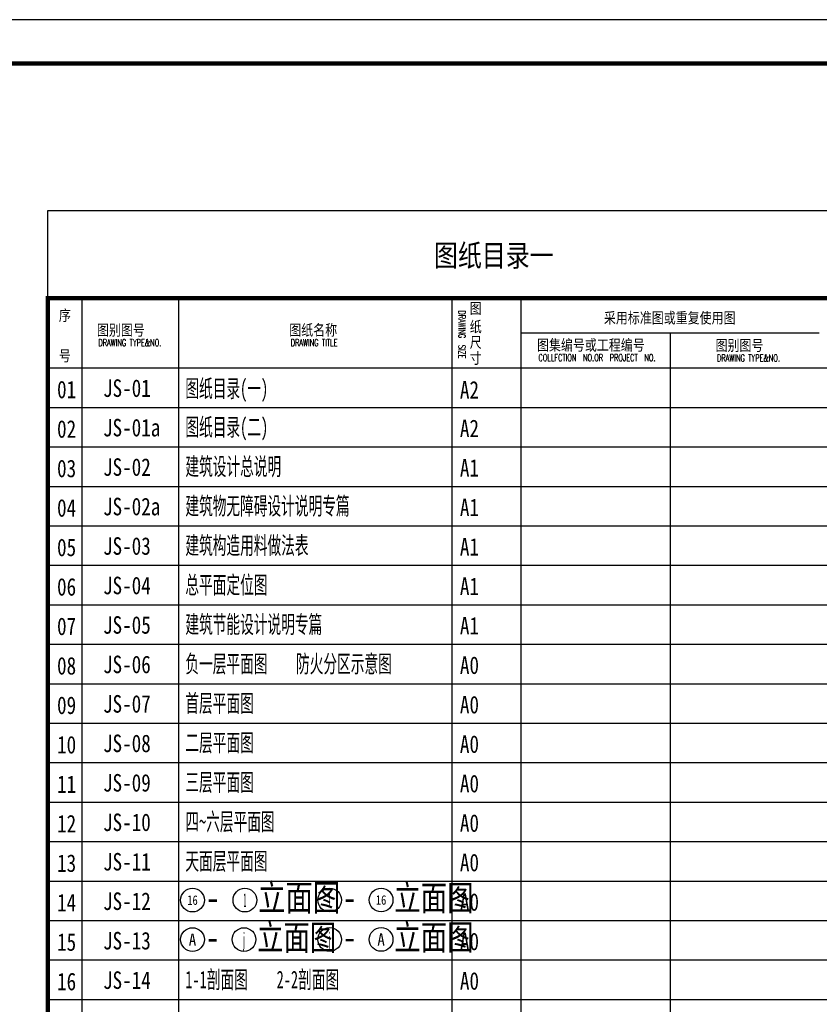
# Model space of a CAD drawing. Extents: x 1779708 to 7299578, y -1121471 to 88434.
# Tile 15 of 100: x 3861784 to 3880011, y -1023245 to -1000792. Entities that reach past the tile are written whole.
import ezdxf
from ezdxf.enums import TextEntityAlignment as Align

# ---------------------------------------------------------------- set-up
doc = ezdxf.new("R2010")
doc.units = 0
doc.header["$LTSCALE"] = 1000
doc.header["$MEASUREMENT"] = 0
for name, color, linetype in [('PUB_TEXT', 7, 'CONTINUOUS'), ('PUB_TITLE', 4, 'CONTINUOUS'), ('通-图框－文字', 4, 'CONTINUOUS'), ('通－图框', 64, 'CONTINUOUS')]:
    doc.layers.add(name, color=color, linetype=linetype)
doc.styles.add('-仿宋_GB2312', font='txt', dxfattribs={"width": 0.8})
doc.styles.add('-宋体', font='simhei.ttf', dxfattribs={"width": 0.7})
doc.styles.add('dim_font', font='SIMPLEX.shx', dxfattribs={"width": 0.8})
doc.styles.add('SONGTI', font='txt', dxfattribs={"width": 0.8})

msp = doc.modelspace()

# ---------------------------------------------------------------- linework, layer by layer
at = {"layer": 'PUB_TEXT'}
for centre in [(3865722.6, -1020869.6), (3866916.9, -1020869.6), (3868848.7, -1020866.1), (3870021.9, -1020866.1), (3865722.6, -1021769.6), (3866895.9, -1021769.6), (3868848.7, -1021766.1), (3870021.9, -1021766.1)]:
    msp.add_circle(centre, 270, dxfattribs=at)
at = {"layer": 'PUB_TITLE'}
for p, q in [((3862422.8, -1005142.1), (3882423.3, -1005142.1)), ((3862422.8, -1007142.1), (3862422.8, -1005142.1))]:
    msp.add_line(p, q, dxfattribs=at)
msp.add_lwpolyline([(3833323.3, -1042792.1), (3892723.3, -1042792.1), (3892723.3, -1000792.1), (3833323.3, -1000792.1)], close=True, dxfattribs=at)
at = {"layer": 'PUB_TITLE', "const_width": 100}
msp.add_lwpolyline([(3835823.3, -1041792.1), (3891723.3, -1041792.1), (3891723.3, -1001792.1), (3835823.3, -1001792.1)], close=True, dxfattribs=at)
msp.add_lwpolyline([(3862422.8, -1007142.1), (3882423.3, -1007142.1), (3882423.3, -1039342.1), (3862422.8, -1039342.1), (3862422.8, -1007142.1)], dxfattribs=at)
at = {"layer": '通－图框', "linetype": 'Continuous'}
for p, q in [((3863201.7, -1007142.1), (3863201.7, -1039342.1)), ((3865401.7, -1007142.1), (3865401.7, -1039342.1)), ((3871635, -1007142.1), (3871635, -1039342.1)), ((3873211.2, -1007142.1), (3873211.2, -1039342.1)), ((3880011.4, -1007942.1), (3873211.2, -1007942.1)), ((3876611.3, -1007942.1), (3876611.3, -1039342.1)), ((3882423.3, -1008742.1), (3862422.8, -1008742.1)), ((3882423.3, -1009642.1), (3862422.8, -1009642.1)), ((3882423.3, -1010542.1), (3862422.8, -1010542.1)), ((3882423.3, -1011442.1), (3862422.8, -1011442.1)), ((3882423.3, -1012342.1), (3862422.8, -1012342.1)), ((3882423.3, -1013242.1), (3862422.8, -1013242.1)), ((3882423.3, -1014142.1), (3862422.8, -1014142.1)), ((3882423.3, -1015042.1), (3862422.8, -1015042.1)), ((3882423.3, -1015942.1), (3862422.8, -1015942.1)), ((3882423.3, -1016842.1), (3862422.8, -1016842.1)), ((3882423.3, -1017742.1), (3862422.8, -1017742.1)), ((3882423.3, -1018642.1), (3862422.8, -1018642.1)), ((3882423.3, -1019542.1), (3862422.8, -1019542.1)), ((3882423.3, -1020442.1), (3862422.8, -1020442.1)), ((3882423.3, -1021342.1), (3862422.8, -1021342.1)), ((3882423.3, -1022242.1), (3862422.8, -1022242.1)), ((3882423.3, -1023142.1), (3862422.8, -1023142.1))]:
    msp.add_line(p, q, dxfattribs=at)

# ---------------------------------------------------------------- texts
at = {"layer": 'PUB_TEXT'}
for s, height, style, width, p in [('01', 400, 'SONGTI', 0.8, (3862635.2, -1009425.6)), ('JS-01', 400, 'SONGTI', 0.8, (3863683.2, -1009394.4)), ('图纸目录(一)', 400, 'SONGTI', 0.6, (3865559.8, -1009401.5)), ('A2', 400, 'SONGTI', 0.8, (3871818.6, -1009433.2)), ('02', 400, 'SONGTI', 0.8, (3862635.2, -1010325.6)), ('JS-01a', 400, 'SONGTI', 0.8, (3863683.2, -1010294.4)), ('图纸目录(二)', 400, 'SONGTI', 0.6, (3865559.8, -1010280.4)), ('A2', 400, 'SONGTI', 0.8, (3871818.6, -1010312)), ('03', 400, 'SONGTI', 0.8, (3862635.2, -1011225.6)), ('JS-02', 400, 'SONGTI', 0.8, (3863683.2, -1011194.4)), ('建筑设计总说明', 400, 'SONGTI', 0.6, (3865559.8, -1011180.4)), ('A1', 400, 'SONGTI', 0.8, (3871818.6, -1011212)), ('04', 400, 'SONGTI', 0.8, (3862635.2, -1012125.6)), ('JS-02a', 400, 'SONGTI', 0.8, (3863683.2, -1012094.4)), ('建筑物无障碍设计说明专篇 ', 400, 'SONGTI', 0.6, (3865559.8, -1012080.4)), ('A1', 400, 'SONGTI', 0.8, (3871818.6, -1012112)), ('05', 400, 'SONGTI', 0.8, (3862635.2, -1013025.6)), ('JS-03', 400, 'SONGTI', 0.8, (3863683.2, -1012994.4)), ('建筑构造用料做法表', 400, 'SONGTI', 0.6, (3865559.8, -1012980.4)), ('A1', 400, 'SONGTI', 0.8, (3871818.6, -1013012)), ('06', 400, 'SONGTI', 0.8, (3862635.2, -1013925.6)), ('JS-04', 400, 'SONGTI', 0.8, (3863683.2, -1013894.4)), ('总平面定位图', 400, 'SONGTI', 0.6, (3865559.8, -1013880.4)), ('A1', 400, 'SONGTI', 0.8, (3871818.6, -1013912)), ('07', 400, 'SONGTI', 0.8, (3862635.2, -1014825.6)), ('JS-05', 400, 'SONGTI', 0.8, (3863683.2, -1014794.4)), ('建筑节能设计说明专篇', 400, 'SONGTI', 0.6, (3865559.8, -1014780.4)), ('A1', 400, 'SONGTI', 0.8, (3871818.6, -1014812)), ('08', 400, 'SONGTI', 0.8, (3862635.2, -1015725.6)), ('JS-06', 400, 'SONGTI', 0.8, (3863683.2, -1015694.4)), ('负一层平面图', 400, 'SONGTI', 0.6, (3865559.8, -1015680.4)), ('防火分区示意图', 400, 'SONGTI', 0.6, (3868083.1, -1015680.4)), ('A0', 400, 'SONGTI', 0.8, (3871818.6, -1015712)), ('09', 400, 'SONGTI', 0.8, (3862635.2, -1016625.6)), ('JS-07', 400, 'SONGTI', 0.8, (3863683.2, -1016594.4)), ('首层平面图  ', 400, 'SONGTI', 0.6, (3865559.8, -1016580.4)), ('A0', 400, 'SONGTI', 0.8, (3871818.6, -1016612)), ('10', 400, 'SONGTI', 0.8, (3862635.2, -1017525.6)), ('JS-08', 400, 'SONGTI', 0.8, (3863683.2, -1017494.4)), ('二层平面图', 400, 'SONGTI', 0.6, (3865559.8, -1017480.4)), ('A0', 400, 'SONGTI', 0.8, (3871818.6, -1017512)), ('11', 400, 'SONGTI', 0.8, (3862635.2, -1018425.6)), ('JS-09', 400, 'SONGTI', 0.8, (3863683.2, -1018394.4)), ('三层平面图', 400, 'SONGTI', 0.6, (3865559.8, -1018380.4)), ('A0', 400, 'SONGTI', 0.8, (3871818.6, -1018412)), ('12', 400, 'SONGTI', 0.8, (3862635.2, -1019325.6)), ('JS-10', 400, 'SONGTI', 0.8, (3863683.2, -1019294.4)), ('四~六层平面图', 400, 'SONGTI', 0.6, (3865559.8, -1019280.4)), ('A0', 400, 'SONGTI', 0.8, (3871818.6, -1019312)), ('13', 400, 'SONGTI', 0.8, (3862635.2, -1020225.6)), ('JS-11', 400, 'SONGTI', 0.8, (3863683.2, -1020194.4)), ('天面层平面图', 400, 'SONGTI', 0.6, (3865559.8, -1020180.4)), ('A0', 400, 'SONGTI', 0.8, (3871818.6, -1020212)), ('立面图', 600, '-仿宋_GB2312', 0.8, (3867216.9, -1021109.6)), ('立面图', 578.72, '-仿宋_GB2312', 0.8, (3870321.9, -1021106.1)), ('14', 400, 'SONGTI', 0.8, (3862635.2, -1021125.6)), ('JS-12', 400, 'SONGTI', 0.8, (3863683.2, -1021094.4)), ('A0', 400, 'SONGTI', 0.8, (3871818.6, -1021112)), ('-', 600, '-仿宋_GB2312', 0.8, (3866022.6, -1021109.6)), ('-', 578.7, '-仿宋_GB2312', 0.8, (3869148.7, -1021106.1)), ('立面图', 578.72, '-仿宋_GB2312', 0.8, (3867195.9, -1022009.6)), ('立面图', 578.72, '-仿宋_GB2312', 0.8, (3870321.9, -1022006.1)), ('JS-13', 400, 'SONGTI', 0.8, (3863683.2, -1021994.4)), ('A0', 400, 'SONGTI', 0.8, (3871818.6, -1022012)), ('15', 400, 'SONGTI', 0.8, (3862635.2, -1022025.6)), ('-', 578.7, '-仿宋_GB2312', 0.8, (3866022.6, -1022009.6)), ('-', 578.7, '-仿宋_GB2312', 0.8, (3869148.7, -1022006.1)), ('16', 400, 'SONGTI', 0.8, (3862635.2, -1022925.6)), ('JS-14', 400, 'SONGTI', 0.8, (3863683.2, -1022894.4)), ('1-1剖面图', 400, 'SONGTI', 0.6, (3865559.8, -1022880.4)), ('2-2剖面图', 400, 'SONGTI', 0.6, (3867639.9, -1022880.4)), ('A0', 400, 'SONGTI', 0.8, (3871818.6, -1022912))]:
    msp.add_text(s, height=height, dxfattribs=dict(at, style=style, width=width)).set_placement(p)
at = {"layer": 'PUB_TEXT', "style": '-仿宋_GB2312'}
for s, height, width, p, p2 in [('1', 318.3, 0.8, (3866886.6, -1021028.8), (3866947.2, -1021028.8)), ('1', 318.3, 0.8, (3868818.3, -1021025.3), (3868879, -1021025.3)), ('16', 217.43, 0.8, (3865602.5, -1020978.3), (3865842.8, -1020978.3)), ('16', 217.43, 0.8, (3869901.8, -1020974.9), (3870142, -1020974.9)), ('j', 319.3, 0.6, (3866868.5, -1021929.3), (3866923.2, -1021929.3)), ('j', 319.3, 0.6, (3868821.3, -1021925.8), (3868876, -1021925.8)), ('A', 276.7, 0.8, (3865638.3, -1021908), (3865807, -1021908)), ('A', 276.7, 0.8, (3869937.6, -1021904.5), (3870106.2, -1021904.5))]:
    msp.add_text(s, height=height, dxfattribs=dict(at, width=width)).set_placement(p, p2, align=Align.FIT)
at = {"layer": '通-图框－文字', "style": '-宋体', "width": 0.8}
for s, height, p in [('图纸目录一', 500, (3871227.8, -1006417.9)), ('图', 250, (3872042.5, -1007501.2)), ('序', 250, (3862676.6, -1007660.3)), ('采用标准图或重复使用图', 250, (3875101.1, -1007717.1)), ('纸', 250, (3872042.5, -1007918)), ('图别图号', 250, (3863543.6, -1007994.7)), ('图纸名称', 250, (3867928.7, -1007994.7)), ('尺', 250, (3872042.5, -1008274.4)), ('图集编号或工程编号', 250, (3873576.4, -1008336.8)), ('图别图号', 250, (3877645.9, -1008342.9)), ('号', 250, (3862676.6, -1008583.1)), ('寸', 250, (3872042.5, -1008637.4))]:
    msp.add_text(s, height=height, dxfattribs=at).set_placement(p)
at = {"layer": '通-图框－文字', "color": 4, "style": 'dim_font', "width": 0.65}
msp.add_text('DRAWING  SIZE', height=160, rotation=270, dxfattribs=at).set_placement((3871784.5, -1007421.1))
for s, p in [('DRAWING TYPE&NO.', (3863577, -1008239.7)), ('DRAWING TITLE', (3867962.1, -1008239.7)), ('COLLFCTION  NO.OR  PROJECT  NO.', (3873609.8, -1008581.7)), ('DRAWING TYPE&NO.', (3877679.3, -1008587.9))]:
    msp.add_text(s, height=160, dxfattribs=at).set_placement(p)

doc.saveas('drawing.dxf')
